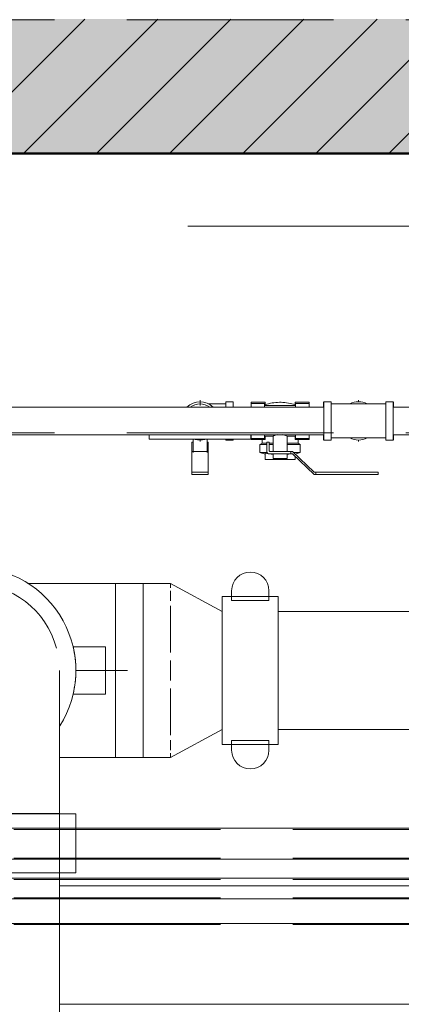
# Model space of a CAD drawing. Header units: centimetres. Extents: x -996 to 7161, y -1849 to 2591.
# Tile 16 of 49: x 1517 to 1554, y -304 to -209. Entities that reach past the tile are written whole.
import ezdxf
from ezdxf.enums import TextEntityAlignment as Align

# ---------------------------------------------------------------- set-up
doc = ezdxf.new("R2010")
doc.units = ezdxf.units.CM
doc.header["$LTSCALE"] = 0.1
doc.header["$MEASUREMENT"] = 0
for name, pattern in [('Krawędzie ukryte', [270, 200, -70]), ('Kropki i Kreski', [720, 360, -180, 0, -180]), ('Przerywana podwójnie', [1093.611073, 529.166651, -211.666656, 141.111112, -211.666656])]:
    doc.linetypes.add(name, pattern=pattern)
for name, color, linetype in [('2_instalacje pompownia.ISTN', 7, 'Continuous'), ('2_ściany wewnętrzne.ISTN', 7, 'Continuous'), ('3_opisy.K_IR', 7, 'Continuous'), ('3_pompownia.K_IR', 7, 'Continuous'), ('4_osie.ISTN', 7, 'Continuous'), ('5_opisy.K_IR', 7, 'Continuous')]:
    doc.layers.add(name, color=color, linetype=linetype)
doc.styles.add('GENERATED_STYLE_1', font='txt')
doc.dimstyles.new('GENERATED_STYLE__5', dxfattribs={"dimtxt": 0.18, "dimasz": 18.24, "dimexe": 0.18, "dimexo": 0.0625, "dimgap": 0.09, "dimtad": 0, "dimtih": 1, "dimtoh": 1, "dimdec": 4, "dimzin": 0, "dimdsep": 46, "dimcen": 0.09, "dimadec": 0, "dimazin": 0, "dimtfac": 1, "dimtdec": 4, "dimtmove": 0, "dimatfit": 3, "dimldrblk": 'ARROWHEAD_5', "dimfxl": 1, "dimtolj": 1, "dimtzin": 0, "dimarcsym": 0})

# ---------------------------------------------------------------- blocks, each defined once
blk = doc.blocks.new('Ściana_14_1', base_point=(1398.318, -221.858))
at = {"layer": '2_ściany wewnętrzne.ISTN', "linetype": 'Continuous', "lineweight": 0, "true_color": 0xffaaaa}
blk.add_hatch(color=21, dxfattribs=at).paths.add_polyline_path([(1398.318, -208.912), (1398.634, -208.912), (1398.634, -221.858), (1834.634, -221.858), (1834.634, -208.858), (1398.318, -208.858)])
h = blk.add_hatch(dxfattribs=at)
h.set_pattern_fill('Bloczki_ceramiczne_0001', color=21, style=0, pattern_type=2)
h.set_pattern_definition([(45, (0, 0), (-3.535534, 3.535534), [])])
h.paths.add_polyline_path([(1398.318, -208.912), (1398.634, -208.912), (1398.634, -221.858), (1834.634, -221.858), (1834.634, -208.858), (1398.318, -208.858)])
at = {"layer": '2_ściany wewnętrzne.ISTN', "color": 8, "linetype": 'Continuous', "lineweight": 50, "flags": 128}
blk.add_lwpolyline([(1398.634, -221.858), (1847.634, -221.858)], dxfattribs=at)
blk = doc.blocks.new('Standardowy znacznik osi[8]_1', base_point=(3832.515, -228.912))
at = {"layer": '4_osie.ISTN', "color": 252, "linetype": 'Kropki i Kreski', "lineweight": 0}
blk.add_line((3732.515, -228.912), (-339.901, -228.912), dxfattribs=at)
at = {"layer": '4_osie.ISTN', "color": 252, "lineweight": 0, "style": 'GENERATED_STYLE_1'}
for tag, p in [('AC_MarkerText_1_1', (-479.901, -226.911)), ('AC_MarkerText_1_0', (3872.515, -226.911))]:
    blk.add_attdef(tag, text='', height=35, rotation=360, dxfattribs=at).set_placement(p, align=Align.MIDDLE_CENTER)
blk = doc.blocks.new('Rura 22[12]_1', base_point=(2103.697, -301.923))
at = {"layer": '2_instalacje pompownia.ISTN', "color": 252, "linetype": 'Przerywana podwójnie', "lineweight": 15}
blk.add_line((1293.697, -296.423), (2103.697, -296.423), dxfattribs=at)
at = {"layer": '2_instalacje pompownia.ISTN', "color": 252, "linetype": 'Krawędzie ukryte', "lineweight": 15}
blk.add_line((2103.697, -296.523), (1293.697, -296.523), dxfattribs=at)
blk = doc.blocks.new('Rura 22[16]_1', base_point=(2103.697, -293.044))
at = {"layer": '2_instalacje pompownia.ISTN', "color": 252, "linetype": 'Przerywana podwójnie', "lineweight": 15}
for p, q in [((1293.697, -292.044), (2103.697, -292.044)), ((2103.697, -294.044), (1293.697, -294.044))]:
    blk.add_line(p, q, dxfattribs=at)
at = {"layer": '2_instalacje pompownia.ISTN', "color": 252, "linetype": 'Krawędzie ukryte', "lineweight": 15}
for p, q in [((2103.697, -292.144), (1293.697, -292.144)), ((2103.697, -293.944), (1293.697, -293.944))]:
    blk.add_line(p, q, dxfattribs=at)
blk = doc.blocks.new('Rura 22[17]_1', base_point=(2103.697, -288.704))
at = {"layer": '2_instalacje pompownia.ISTN', "color": 252, "linetype": 'Przerywana podwójnie', "lineweight": 15}
for p, q in [((1293.697, -287.204), (2103.697, -287.204)), ((2103.697, -290.204), (1293.697, -290.204))]:
    blk.add_line(p, q, dxfattribs=at)
at = {"layer": '2_instalacje pompownia.ISTN', "color": 252, "linetype": 'Krawędzie ukryte', "lineweight": 15}
for p, q in [((2103.697, -287.304), (1293.697, -287.304)), ((2103.697, -290.104), (1293.697, -290.104))]:
    blk.add_line(p, q, dxfattribs=at)
blk = doc.blocks.new('ARROWHEAD_5')
at = {"linetype": 'Continuous', "lineweight": 0}
blk.add_hatch(color=0, dxfattribs=at).paths.add_polyline_path([(-1, 0.2679), (0, 0), (-1, -0.2679)])
at = {"color": 0, "linetype": 'Continuous', "lineweight": 0}
blk.add_line((0, 0), (-1, 0), dxfattribs=at)

msp = doc.modelspace()

# ---------------------------------------------------------------- linework, layer by layer
at = {"layer": '3_opisy.K_IR', "color": 252, "linetype": 'Krawędzie ukryte', "lineweight": 15}
for points in [[(3518.634, -208.912), (858.634, -208.912)], [(3518.634, -248.912), (858.634, -248.912)]]:
    msp.add_lwpolyline(points, dxfattribs=at)
at = {"layer": '3_pompownia.K_IR', "color": 7, "linetype": 'Continuous', "lineweight": 0}
for p, q in [((1534.711, -246.281), (1534.711, -245.757)), ((1534.711, -245.907), (1534.711, -245.757)), ((1534.711, -245.907), (1534.711, -245.757)), ((1537.911, -245.907), (1537.221, -245.907)), ((1537.221, -245.907), (1537.221, -246.42)), ((1537.911, -246.42), (1537.911, -245.907)), ((1539.661, -246.057), (1539.661, -245.953)), ((1541.011, -245.953), (1539.661, -245.953)), ((1541.011, -245.953), (1541.011, -246.284)), ((1543.911, -246.282), (1543.911, -245.953)), ((1545.261, -245.953), (1543.911, -245.953)), ((1545.261, -245.953), (1545.261, -246.057)), ((1546.652, -245.907), (1546.652, -246.42)), ((1547.398, -245.907), (1546.708, -245.907)), ((1546.708, -245.907), (1546.708, -247.757)), ((1547.398, -247.757), (1547.398, -245.907)), ((1550.048, -245.907), (1550.048, -245.757)), ((1550.048, -245.907), (1550.048, -245.757)), ((1553.388, -245.907), (1552.698, -245.907)), ((1552.698, -245.907), (1552.698, -247.757)), ((1553.388, -247.757), (1553.388, -245.907)), ((1553.443, -246.42), (1553.443, -245.907)), ((1546.708, -246.424), (1515.987, -246.424)), ((1537.221, -246.117), (1535.544, -246.117)), ((1539.661, -246.434), (1539.661, -246.057)), ((1539.661, -246.057), (1540.961, -246.057)), ((1540.961, -246.057), (1540.961, -246.432)), ((1543.961, -246.282), (1540.961, -246.282)), ((1543.961, -246.428), (1543.961, -246.057)), ((1543.961, -246.057), (1545.261, -246.057)), ((1545.261, -246.057), (1545.261, -246.426)), ((1550.048, -246.117), (1547.398, -246.117)), ((1552.698, -246.117), (1550.048, -246.117)), ((1571.605, -246.424), (1553.388, -246.424)), ((1546.708, -247.757), (1546.708, -249.607)), ((1547.398, -249.607), (1547.398, -247.757)), ((1552.698, -247.757), (1552.698, -249.607)), ((1553.388, -249.607), (1553.388, -247.757)), ((1515.987, -249.091), (1546.708, -249.091)), ((1529.783, -249.091), (1529.783, -249.531)), ((1529.783, -249.531), (1539.638, -249.531)), ((1534.036, -249.531), (1534.036, -250.811)), ((1534.711, -249.757), (1534.711, -249.531)), ((1534.711, -249.757), (1534.711, -249.607)), ((1534.711, -249.757), (1534.711, -249.607)), ((1535.386, -250.811), (1535.386, -249.531)), ((1537.221, -249.544), (1537.221, -249.607)), ((1537.221, -249.607), (1537.911, -249.607)), ((1537.911, -249.607), (1537.911, -249.544)), ((1539.638, -249.531), (1539.638, -249.08)), ((1539.661, -249.457), (1539.661, -249.08)), ((1539.661, -249.457), (1540.961, -249.457)), ((1539.661, -249.561), (1539.661, -249.457)), ((1541.011, -249.561), (1539.661, -249.561)), ((1540.72, -249.561), (1540.72, -249.914)), ((1540.961, -249.082), (1540.961, -249.457)), ((1540.961, -249.232), (1541.786, -249.232)), ((1541.011, -249.231), (1541.011, -249.561)), ((1541.786, -249.232), (1541.786, -250.707)), ((1543.136, -249.232), (1543.961, -249.232)), ((1543.136, -250.707), (1543.136, -249.232)), ((1543.911, -249.561), (1543.911, -249.231)), ((1545.261, -249.561), (1543.911, -249.561)), ((1543.961, -249.457), (1543.961, -249.086)), ((1543.961, -249.457), (1545.261, -249.457)), ((1544.202, -249.914), (1544.202, -249.561)), ((1545.261, -249.088), (1545.261, -249.457)), ((1545.261, -249.457), (1545.261, -249.561)), ((1546.652, -249.094), (1546.652, -249.607)), ((1546.708, -249.607), (1547.398, -249.607)), ((1547.398, -249.397), (1550.048, -249.397)), ((1550.048, -249.397), (1552.698, -249.397)), ((1550.048, -249.757), (1550.048, -249.607)), ((1550.048, -249.757), (1550.048, -249.607)), ((1552.698, -249.607), (1553.388, -249.607)), ((1553.388, -249.091), (1571.605, -249.091)), ((1553.443, -249.607), (1553.443, -249.094)), ((1533.911, -250.657), (1533.911, -249.814)), ((1534.05, -249.814), (1533.911, -249.814)), ((1533.911, -250.705), (1533.911, -250.657)), ((1533.911, -252.707), (1533.911, -250.707)), ((1535.511, -250.707), (1533.911, -250.707)), ((1535.511, -249.814), (1535.371, -249.814)), ((1535.511, -249.814), (1535.511, -250.657)), ((1535.511, -250.657), (1535.511, -250.705)), ((1535.511, -250.707), (1535.511, -252.707)), ((1540.72, -249.914), (1540.513, -250.034)), ((1540.513, -250.034), (1540.513, -250.812)), ((1540.513, -250.034), (1541.146, -250.034)), ((1541.106, -249.914), (1540.72, -249.914)), ((1541.411, -249.814), (1541.161, -249.814)), ((1541.161, -249.814), (1541.161, -250.657)), ((1541.363, -250.034), (1541.738, -250.034)), ((1541.741, -249.914), (1541.38, -249.914)), ((1541.411, -250.657), (1541.411, -249.814)), ((1543.511, -250.707), (1541.461, -250.707)), ((1544.202, -249.914), (1543.18, -249.914)), ((1543.183, -250.034), (1544.409, -250.034)), ((1543.661, -250.707), (1543.511, -250.707)), ((1543.511, -250.707), (1543.511, -250.957)), ((1543.511, -250.957), (1543.511, -250.707)), ((1545.768, -252.707), (1543.661, -250.707)), ((1544.409, -250.034), (1544.202, -249.914)), ((1544.409, -250.812), (1544.409, -250.034)), ((1540.513, -250.812), (1541, -250.97)), ((1540.513, -250.812), (1541.182, -250.812)), ((1541, -250.897), (1541, -251.507)), ((1542.461, -251.507), (1541, -251.507)), ((1541.461, -250.957), (1543.511, -250.957)), ((1541.786, -250.957), (1541.786, -251.407)), ((1541.786, -251.407), (1543.136, -251.407)), ((1542.461, -251.407), (1542.461, -251.507)), ((1543.922, -251.507), (1542.461, -251.507)), ((1543.136, -251.407), (1543.136, -250.957)), ((1543.511, -250.957), (1543.661, -250.957)), ((1543.661, -250.957), (1545.768, -252.957)), ((1543.785, -250.812), (1544.409, -250.812)), ((1543.922, -251.205), (1543.922, -251.507)), ((1543.934, -250.966), (1544.409, -250.812)), ((1533.911, -252.957), (1533.911, -252.707)), ((1533.911, -252.707), (1535.511, -252.707)), ((1533.911, -252.957), (1535.511, -252.957)), ((1535.511, -252.707), (1535.511, -252.957)), ((1545.918, -252.707), (1545.768, -252.707)), ((1545.768, -252.957), (1545.918, -252.957)), ((1545.918, -252.957), (1545.918, -252.707)), ((1551.961, -252.707), (1545.918, -252.707)), ((1545.918, -252.707), (1545.918, -252.957)), ((1545.918, -252.957), (1551.961, -252.957)), ((1551.961, -252.957), (1551.961, -252.707)), ((1529.197, -263.51), (1526.53, -263.51)), ((1526.53, -263.51), (1526.53, -271.924)), ((1526.53, -271.924), (1526.53, -263.51)), ((1529.197, -271.924), (1529.197, -263.51)), ((1531.864, -263.51), (1529.197, -263.51)), ((1529.197, -263.51), (1529.197, -280.338)), ((1536.843, -266.209), (1531.864, -263.51)), ((1531.864, -263.923), (1531.864, -263.51)), ((1531.864, -265.177), (1531.864, -264.197)), ((1542.278, -264.774), (1536.868, -264.774)), ((1536.868, -264.774), (1536.868, -279.074)), ((1537.77, -264.202), (1537.77, -265.149)), ((1541.377, -265.149), (1541.377, -264.202)), ((1542.278, -279.074), (1542.278, -264.774)), ((1531.864, -270.178), (1531.864, -265.669)), ((1537.77, -265.149), (1541.377, -265.149)), ((1536.843, -266.209), (1536.843, -266.677)), ((1536.843, -266.837), (1536.843, -268.211)), ((1629.691, -266.209), (1542.278, -266.209)), ((1536.843, -268.543), (1536.843, -270.581)), ((1522.43, -269.638), (1523.648, -269.638)), ((1525.553, -269.638), (1523.648, -269.638)), ((1525.553, -274.21), (1525.553, -269.638)), ((1531.864, -272.904), (1531.864, -270.944)), ((1536.843, -270.83), (1536.843, -273.018)), ((1522.695, -271.924), (1527.687, -271.924)), ((1525.553, -271.924), (1527.687, -271.924)), ((1526.53, -271.924), (1526.53, -280.338)), ((1526.53, -280.338), (1526.53, -271.924)), ((1529.197, -280.338), (1529.197, -271.924)), ((1536.843, -273.267), (1536.843, -275.305)), ((1523.648, -274.21), (1522.43, -274.21)), ((1523.648, -274.21), (1525.553, -274.21)), ((1531.864, -278.179), (1531.864, -273.67)), ((1536.843, -275.637), (1536.843, -277.011)), ((1521.102, -325.679), (1521.102, -276.507)), ((1536.843, -277.171), (1536.843, -277.639)), ((1531.864, -280.338), (1536.843, -277.639)), ((1542.278, -277.639), (1629.691, -277.639)), ((1531.864, -279.651), (1531.864, -278.671)), ((1536.868, -279.074), (1542.278, -279.074)), ((1541.377, -278.699), (1537.77, -278.699)), ((1537.77, -278.699), (1537.77, -279.646)), ((1541.377, -279.646), (1541.377, -278.699)), ((1531.864, -280.338), (1531.864, -279.925)), ((1526.53, -280.338), (1529.197, -280.338)), ((1529.197, -280.338), (1531.864, -280.338)), ((1521.101, -285.767), (1512.687, -285.767)), ((1512.687, -285.767), (1521.101, -285.767)), ((1522.695, -285.792), (1512.687, -285.792)), ((1522.695, -291.507), (1522.695, -285.792)), ((1512.687, -291.507), (1522.695, -291.507)), ((2038.109, -292.789), (1521.102, -292.789)), ((1521.102, -304.219), (2038.109, -304.219))]:
    msp.add_line(p, q, dxfattribs=at)
at = {"layer": '3_pompownia.K_IR', "color": 7, "linetype": 'Continuous', "lineweight": 0, "flags": 128}
for points in [[(1541.011, -246.199), (1541.178, -246.144), (1541.347, -246.096), (1541.517, -246.055), (1541.689, -246.021), (1541.863, -245.994), (1542.037, -245.973), (1542.212, -245.96), (1542.388, -245.953), (1542.563, -245.954), (1542.739, -245.961), (1542.914, -245.976), (1543.088, -245.998), (1543.261, -246.026), (1543.433, -246.062), (1543.604, -246.104), (1543.772, -246.153), (1543.911, -246.199)], [(1541.786, -249.232), (1541.827, -249.214), (1541.944, -249.167), (1542.027, -249.139), (1542.122, -249.112), (1542.173, -249.1), (1542.228, -249.089)], [(1542.68, -249.087), (1542.775, -249.106), (1542.837, -249.121), (1542.895, -249.139), (1542.995, -249.173), (1543.072, -249.204), (1543.136, -249.232)], [(1541, -250.897), (1541.345, -250.95)], [(1541.592, -250.968), (1541.72, -250.97), (1541.785, -250.969)], [(1543.181, -250.97), (1543.31, -250.968)], [(1518.022, -263.51), (1518.144, -263.51), (1518.591, -263.51), (1519.051, -263.51), (1519.523, -263.51), (1520.006, -263.51), (1520.499, -263.51), (1521.002, -263.51), (1521.514, -263.51), (1522.034, -263.51), (1522.561, -263.51), (1523.095, -263.51), (1523.634, -263.51), (1524.178, -263.51), (1524.725, -263.51), (1525.275, -263.51), (1525.828, -263.51), (1526.381, -263.51), (1526.53, -263.51)], [(1521.101, -285.767), (1521.101, -285.213), (1521.101, -284.661), (1521.101, -284.11), (1521.101, -283.562), (1521.101, -283.017), (1521.101, -282.476), (1521.101, -281.941), (1521.101, -281.412), (1521.101, -280.89), (1521.101, -280.376), (1521.101, -279.871), (1521.101, -279.375), (1521.101, -278.889), (1521.101, -278.414), (1521.101, -277.951), (1521.101, -277.5), (1521.101, -277.063), (1521.101, -276.639), (1521.101, -276.23), (1521.101, -275.837), (1521.101, -275.459), (1521.101, -275.098), (1521.101, -274.753), (1521.101, -274.427), (1521.101, -274.119), (1521.101, -273.829), (1521.101, -273.558), (1521.101, -273.307), (1521.101, -273.076), (1521.101, -272.865), (1521.101, -272.675), (1521.101, -272.505), (1521.101, -272.357), (1521.101, -272.23), (1521.101, -272.125), (1521.101, -272.042), (1521.101, -271.981), (1521.101, -271.942), (1521.101, -271.925)], [(1526.53, -280.338), (1525.977, -280.338), (1525.424, -280.338), (1524.873, -280.338), (1524.325, -280.338), (1523.78, -280.338), (1523.24, -280.338), (1522.705, -280.338), (1522.176, -280.338), (1521.654, -280.338), (1521.14, -280.338)]]:
    msp.add_lwpolyline(points, dxfattribs=at)
at = {"layer": '3_pompownia.K_IR', "color": 7, "linetype": 'Continuous', "lineweight": 0}
for centre, radius, start, end in [((1534.711, -247.757), 1.85, 46.2935, 133.7065), ((1550.048, -247.757), 1.85, 63.07222, 116.92778), ((1534.711, -247.757), 1.64, 55.0054, 124.9946), ((1534.711, -247.757), 1.85, 255, 285), ((1550.048, -247.757), 1.85, 243.07222, 296.92778), ((1541.461, -250.657), 0.3, 180, 270), ((1541.461, -250.657), 0.05, 180, 270), ((1512.687, -271.924), 10.008, 327.61299, 90), ((1539.573, -264.202), 1.803, 90.00003, 180), ((1539.573, -264.202), 1.803, 0, 90), ((1512.687, -271.924), 8.414, 15, 90), ((1512.687, -271.924), 8.414, 15, 90), ((1512.687, -271.924), 10.008, 0, 13.20444), ((1512.687, -271.924), 10.008, 346.79556, 0), ((1539.573, -279.646), 1.803, 180, 270), ((1539.573, -279.646), 1.803, 270.00003, 0)]:
    msp.add_arc(centre, radius, start, end, dxfattribs=at)

# ---------------------------------------------------------------- block references
at = {"layer": '2_instalacje pompownia.ISTN', "color": 252, "linetype": 'Przerywana podwójnie', "lineweight": 0}
for name, p in [('Rura 22[17]_1', (2103.697, -288.704)), ('Rura 22[16]_1', (2103.697, -293.044)), ('Rura 22[12]_1', (2103.697, -301.923))]:
    msp.add_blockref(name, p, dxfattribs=at)
at = {"layer": '2_ściany wewnętrzne.ISTN', "color": 8, "lineweight": 50}
msp.add_blockref('Ściana_14_1', (1398.318, -221.858), dxfattribs=at)
at = {"layer": '4_osie.ISTN', "color": 252, "linetype": 'Continuous', "lineweight": 0}
msp.add_blockref('Standardowy znacznik osi[8]_1', (3832.515, -228.912), dxfattribs=at)

# ---------------------------------------------------------------- leaders
at = {"layer": '5_opisy.K_IR', "color": 7, "linetype": 'Continuous', "lineweight": 0, "annotation_type": 0, "has_hookline": 1, "hookline_direction": 1, "text_width": 406.53}
msp.add_leader([(1888.73, -248.858), (1888.73, -90.01), (1864.283, -90.01)], dimstyle='GENERATED_STYLE__5', dxfattribs=at)

doc.saveas('drawing.dxf')
